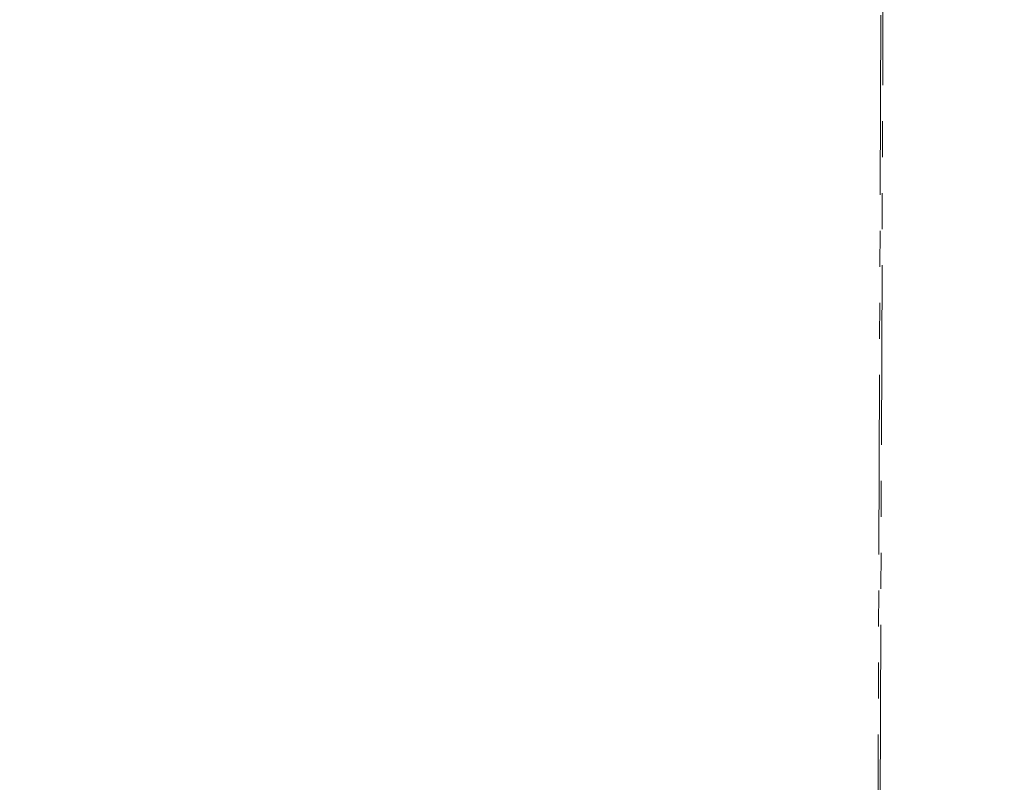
# Model space of a CAD drawing. Header units: millimetres. Extents: x 0 to 594, y 0 to 420.
# Tile 22 of 30: x 439 to 474, y 166 to 193. Entities that reach past the tile are written whole.
import ezdxf

# ---------------------------------------------------------------- set-up
doc = ezdxf.new("R2010")
doc.units = ezdxf.units.MM
doc.linetypes.add('SLD-Durchgehend', pattern=[0])
doc.linetypes.add('SLD-Phantom', pattern=[12.7, 6.35, -1.27, 1.27, -1.27, 1.27, -1.27])
doc.styles.add('SLDTEXTSTYLE1', font='GOTHIC.TTF', dxfattribs={"width": 0.913})
doc.dimstyles.new('SLDDIMSTYLE8', dxfattribs={"dimtxt": 3.439583, "dimasz": 2.5, "dimexe": 0, "dimexo": 0.0625, "dimgap": 0.859896, "dimtad": 1, "dimdec": 4, "dimlfac": 4, "dimzin": 12, "dimdsep": 46, "dimtxsty": 'SLDTEXTSTYLE1', "dimsah": 1, "dimcen": 0.09, "dimazin": 3, "dimtfac": 1, "dimtofl": 0, "dimtmove": 0, "dimatfit": 3, "dimfxl": 1, "dimfrac": 2, "dimtolj": 1, "dimtzin": 12, "dimarcsym": 0})

# ---------------------------------------------------------------- blocks, each defined once
blk = doc.blocks.new('_D_31')
at = {"color": 150, "linetype": 'SLD-Durchgehend', "lineweight": 18}
for centre, radius, start, end in [((475.102, 213.118), 62.537, 163, 270), ((427.681, 176.671), 6.11, 100.2754, 153.4055), ((426.798, 177.848), 6.11, 280.2754, 333.4055)]:
    blk.add_arc(centre, radius, start, end, dxfattribs=at)
for points in [[(415.297, 231.402), (414.316, 229.082), (414.912, 228.912)], [(475.102, 150.58), (472.609, 150.94), (472.596, 150.32)]]:
    blk.add_solid(points, dxfattribs=at)
at = {"color": 150, "linetype": 'SLD-Durchgehend', "lineweight": 18, "insert": (425.733, 182.04), "char_height": 3.4396, "attachment_point": 1, "rotation": 306.8404, "style": 'SLDTEXTSTYLE1'}
blk.add_mtext('107°', dxfattribs=at)

msp = doc.modelspace()

# ---------------------------------------------------------------- linework, layer by layer
at = {"color": 7, "linetype": 'SLD-Phantom', "lineweight": 18}
for p, q in [((469.539444, 136.219236), (469.840862, 222.568709)), ((469.916123, 222.643449), (469.614182, 136.143974))]:
    msp.add_line(p, q, dxfattribs=at)

# ---------------------------------------------------------------- dimensions: what is measured, and where the dimension line sits
at = {"color": 150, "linetype": 'SLD-Durchgehend', "lineweight": 18}
dim = msp.add_angular_dim_2l(base=(424.017041, 181.56075), line1=((469.948482, 214.693399), (387.22812, 239.983551)), line2=((475.101923, 180.273119), (475.101923, 135.648119)), text='(<>)', dimstyle='SLDDIMSTYLE8', dxfattribs=at)
dim.commit()
dim.dimension.update_dxf_attribs({"geometry": '_D_31', "text_midpoint": (425.052637, 175.621085), "dimtype": 162})

doc.saveas('drawing.dxf')
